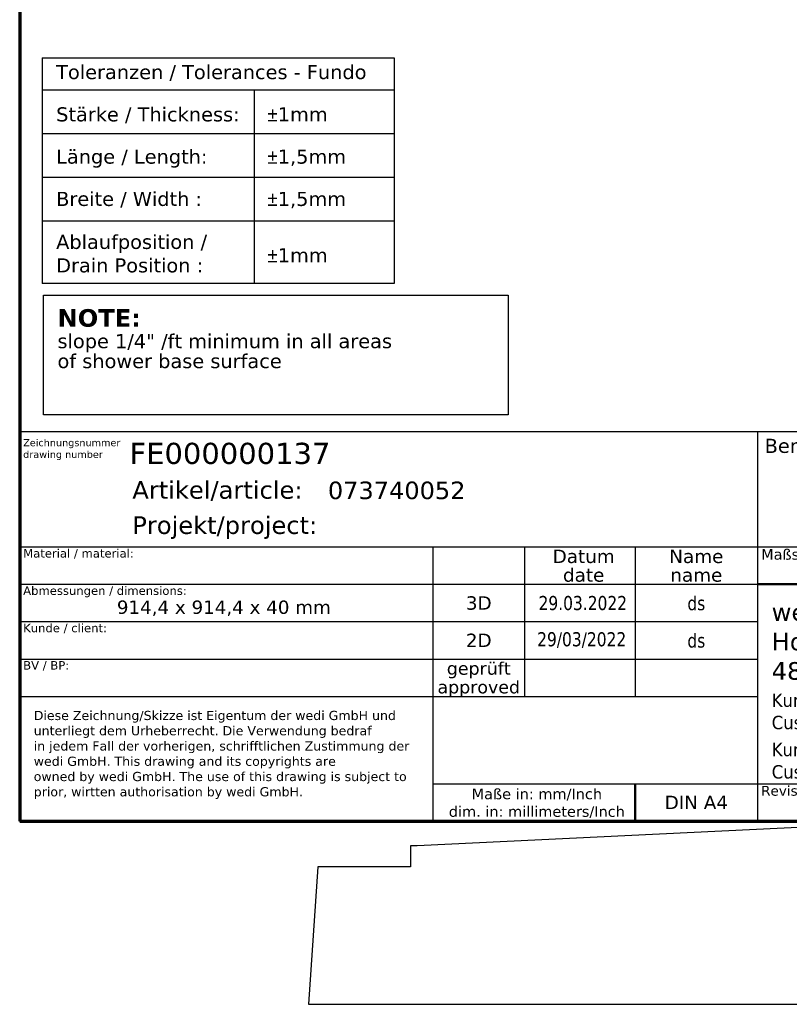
# Model space of a CAD drawing. Header units: millimetres. Extents: x -4572 to 4572, y -200 to 2910.
# Tile 2 of 14: x 200 to 1293, y -200 to 1197. Entities that reach past the tile are written whole.
import ezdxf
from ezdxf.enums import TextEntityAlignment as Align

# ---------------------------------------------------------------- set-up
doc = ezdxf.new("R2010")
doc.units = ezdxf.units.MM
doc.header["$LTSCALE"] = 10
doc.layers.get('0').update_dxf_attribs({"lineweight": 25})
for name, color, linetype, lineweight in [('AM_BOR', 7, 'Continuous', 25), ('Rahmen (ISO)', 7, 'Continuous', 70), ('Skizziergeometrie (ISO)', 7, 'Continuous', 25), ('Symbol (ISO)', 7, 'Continuous', 25), ('Titel (ISO)', 7, 'Continuous', 50)]:
    doc.layers.add(name, color=color, linetype=linetype, lineweight=lineweight)
doc.styles.add('Notiztext 3.5', font='verdana.ttf')
doc.styles.add('Pfeiltext', font='verdana.ttf')
doc.styles.get("Standard").update_dxf_attribs({"font": 'verdana.ttf'})
doc.styles.add('Textstil26', font='verdana.ttf')
doc.styles.add('Textstil27', font='verdana.ttf')
doc.styles.add('Textstil28', font='verdana.ttf')
doc.styles.add('Textstil29', font='verdana.ttf')
doc.styles.add('Textstil30', font='verdana.ttf')
doc.styles.add('Textstil32', font='verdana.ttf', dxfattribs={"width": 0.8})
doc.styles.add('Textstil69', font='verdana.ttf')
doc.styles.add('Textstil76', font='verdana.ttf')
doc.styles.add('Textstil77', font='verdana.ttf')

# ---------------------------------------------------------------- blocks, each defined once
blk = doc.blocks.new('Ränder wedi_Zeichnungsrahmen')
at = {"layer": 'Rahmen (ISO)'}
for p, q in [((20, 291), (20, 6)), ((20, 6), (204, 6))]:
    blk.add_line(p, q, dxfattribs=at)
blk = doc.blocks.new('Schriftfelder wedi Standard - Inch_Zoll ohne Toleranz')
at = {"layer": 'AM_BOR', "color": 7}
for p, q in [((-4.84, 54), (-188.84, 54)), ((-188.84, 54), (-188.84, -1.25)), ((-84.04, 54), (-84.04, -1.25)), ((-188.84, 37.65), (-4.84, 37.65)), ((-130.14, 37.65), (-130.14, 18.45)), ((-117.14, 37.65), (-117.14, 16.45)), ((-101.44, 37.65), (-101.44, 16.45)), ((-188.84, 32.35), (-130.14, 32.35)), ((-188.84, 27.05), (-130.14, 27.05)), ((-188.84, 21.75), (-130.14, 21.75)), ((-130.14, 18.45), (-130.14, -1.25)), ((-188.84, 16.45), (-130.14, 16.45)), ((-130.14, 4.05), (-4.84, 4.05)), ((-188.84, -1.25), (-4.84, -1.25))]:
    blk.add_line(p, q, dxfattribs=at)
at = {"layer": 'AM_BOR'}
for p, q in [((-130.14, 32.35), (-84.04, 32.35)), ((-130.14, 27.05), (-84.04, 27.05)), ((-130.14, 21.75), (-84.04, 21.75)), ((-130.14, 16.45), (-84.04, 16.45))]:
    blk.add_line(p, q, dxfattribs=at)
at = {"layer": 'Titel (ISO)'}
for p, q in [((-84.04, 32.35), (-4.84, 32.35)), ((-101.44, 4.05), (-101.44, -1.25))]:
    blk.add_line(p, q, dxfattribs=at)
at = {"layer": 'AM_BOR', "color": 7, "style": 'Textstil29'}
blk.add_text('Benennung / designation', height=2, dxfattribs=at).set_placement((-83.04, 51))
at = {"layer": 'AM_BOR', "color": 7}
for s, p in [('Artikel/article:', (-172.84, 44.5)), ('Projekt/project:', (-172.84, 39.5))]:
    blk.add_text(s, height=2.5, dxfattribs=at).set_placement(p)
for s, height, style, p in [('Datum', 1.9, 'Textstil27', (-108.74, 36.32)), ('Name', 1.9, 'Textstil27', (-92.74, 36.32)), ('date', 1.9, 'Textstil27', (-108.74, 33.67)), ('name', 1.9, 'Textstil27', (-92.74, 33.67)), ('3D', 1.9, 'Textstil27', (-123.64, 29.7)), ('2D', 1.9, 'Textstil27', (-123.64, 24.4)), ('geprüft', 1.8, 'Textstil28', (-123.64, 20.42)), ('approved', 1.8, 'Textstil28', (-123.64, 17.77)), ('DIN A4', 1.9, 'Textstil27', (-92.74, 1.4))]:
    blk.add_text(s, height=height, dxfattribs=dict(at, style=style)).set_placement(p, align=Align.MIDDLE_CENTER)
at = {"layer": 'AM_BOR', "color": 7, "insert": (-115.39, 1.26), "char_height": 1.5, "width": 25.8686, "attachment_point": 5}
blk.add_mtext('\\fVerdana|b0|i0;\\H1.5000;Maße in: mm/Inch\\P\\fVerdana|b0|i0;\\H1.5000;dim. in: millimeters/Inch', dxfattribs=at)
at = {"layer": 'AM_BOR', "color": 7}
for tag, p, height, style in [('Zeichnungsnummer_001', (-173.24, 49.43), 3, 'Textstil30'), ('Artikelnummer_001', (-145.06, 44.44), 2.49, 'Textstil69')]:
    blk.add_attdef(tag, p, '', height=height, dxfattribs=dict(at, style=style))
blk.add_attdef('TITEL_001', (-72.47, 45.9), '', height=2.5, dxfattribs=at)
at = {"layer": 'AM_BOR', "color": 7, "style": 'Textstil69'}
blk.add_attdef('PROJEKT', text='', height=2.49, dxfattribs=at).set_placement((-144.84, 41.98), align=Align.TOP_LEFT)
at = {"layer": 'AM_BOR', "color": 7, "style": 'Textstil32', "width": 0.8}
for tag, p in [('ERSTELLUNGSDATUM_001', (-115.15, 28.7)), ('KONSTRUKTEUR_001', (-94.01, 28.67)), ('ERSTELLUNGSDATUM_001', (-115.35, 23.55)), ('KONSTRUKTEUR_001', (-94.01, 23.37))]:
    blk.add_attdef(tag, p, '', height=2, dxfattribs=at)
for tag, p in [('KONTROLLDATUM', (-108.74, 19.1)), ('KONTROLLIERT_VON', (-92.74, 19.1))]:
    blk.add_attdef(tag, text='', height=2, dxfattribs=at).set_placement(p, align=Align.MIDDLE_CENTER)
at = {"layer": 'Titel (ISO)', "color": 179, "true_color": 0x262659, "insert": (-188.34, 52.95), "char_height": 1, "attachment_point": 1, "line_spacing_factor": 0.999579, "style": 'Pfeiltext'}
blk.add_mtext('\\fVerdana|b0|i0;\\H1.0000;Zeichnungsnummer\\Pdrawing number', dxfattribs=at)
at = {"layer": 'Titel (ISO)', "style": 'Notiztext 3.5'}
for s, insert, char_height, attachment_point in [('\\fVerdana|b0|i0;\\H1.2000;Material / material:', (-188.34, 37.35), 1.2, 1), ('\\fVerdana|b0|i0;\\H1.5000;Maßstab/scale:', (-83.54, 37.35), 1.5, 1), ('\\fVerdana|b0|i0;\\H1.2000;Abmessungen / dimensions:', (-188.34, 32.05), 1.2, 1), ('\\fVerdana|b0|i0;\\H1.8900;914,4 x 914,4 x 40 mm', (-159.84, 30.05), 1.89, 2), ('\\fVerdana|b0|i0;\\H1.2000;Kunde / client:', (-188.34, 26.75), 1.2, 1), ('\\fVerdana|b0|i0;\\H1.2000;BV / BP:', (-188.34, 21.45), 1.2, 1), ('\\fVerdana|b0|i0;\\H1.4000;Revision:', (-83.54, 3.75), 1.4, 1)]:
    blk.add_mtext(s, dxfattribs=dict(at, insert=insert, char_height=char_height, attachment_point=attachment_point))
at = {"layer": 'Titel (ISO)', "color": 179, "true_color": 0x262659, "line_spacing_factor": 0.999579, "style": 'Pfeiltext'}
for s, insert, char_height, width, attachment_point in [('\\fVerdana|b0|i0;\\H2.5000;wedi GmbH\\P\\fVerdana|b0|i0;\\H2.5000;Hollefeldstrasse 42\\P\\fVerdana|b0|i0;\\H2.5000;48282 Emsdetten', (-82.04, 24.2), 2.5, 33.3063, 4), ('\\fVerdana|b0|i0;\\W0.90;\\H1.9000;Kundendienst Handel & Industrie\\P\\fVerdana|b0|i0;\\W0.90;\\H1.9000;Customer Service Trade & Industy', (-82.04, 14.05), 1.9, 97.2876, 4), ('\\fVerdana|b0|i0;\\H1.3000;Diese Zeichnung/Skizze ist Eigentum der wedi GmbH und unterliegt dem Urheberrecht. Die Verwendung bedraf \\P\\fVerdana|b0|i0;\\H1.3000;in jedem Fall der vorherigen, schrifftlichen Zustimmung der wedi GmbH. This drawing and its copyrights are \\P\\fVerdana|b0|i0;\\H1.3000;owned by wedi GmbH. The use of this drawing is subject to prior, wirtten authorisation by wedi GmbH.', (-186.84, 14.39), 1.3, 54.3294, 1), ('\\fVerdana|b0|i0;\\W0.90;\\H1.9000;Kundendienst Spa & Wellness\\P\\fVerdana|b0|i0;\\W0.90;\\H1.9000;Customer Service Spa & Wellness', (-82.04, 7.05), 1.9, 97.2876, 4)]:
    blk.add_mtext(s, dxfattribs=dict(at, insert=insert, char_height=char_height, width=width, attachment_point=attachment_point))
at = {"layer": 'Titel (ISO)', "color": 7, "style": 'Pfeiltext'}
blk.add_attdef('BESCHREIBUNG_001', (-70.66, 40.38), '', height=2, dxfattribs=at)
at = {"layer": 'Titel (ISO)'}
for tag, p, height, style in [('Anfänglicher_Ansichtsmaßstab_001', (-64.5, 33.8), 2.5, 'Textstil26'), ('REVISIONSNUMMER_001', (-74.88, -0.54), 1.79, 'Textstil77'), ('STATUS_001', (-52.63, -0.63), 1.79, 'Textstil77')]:
    blk.add_attdef(tag, p, '', height=height, dxfattribs=dict(at, style=style))
at = {"layer": 'Titel (ISO)', "style": 'Textstil26'}
blk.add_attdef('<MASSE3;>', text='', height=2.5, dxfattribs=at).set_placement((-26.84, 36.35), align=Align.TOP_LEFT)
at = {"layer": 'Titel (ISO)', "style": 'Textstil76'}
for tag, p in [('MATERIAL', (-159.84, 35.35)), ('FIRMA', (-159.84, 24.75)), ('Bauvorhaben', (-159.84, 19.45))]:
    blk.add_attdef(tag, text='', height=1.89, dxfattribs=at).set_placement(p, align=Align.TOP_CENTER)
blk = doc.blocks.new('Gefälle_Hinweis_USA')
at = {"layer": 'Skizziergeometrie (ISO)'}
for p, q in [((-33, 8.5), (33, 8.5)), ((-33, -8.5), (-33, 8.5)), ((33, 8.5), (33, -8.5)), ((33, -8.5), (-33, -8.5))]:
    blk.add_line(p, q, dxfattribs=at)
at = {"layer": 'Symbol (ISO)', "color": 179, "true_color": 0x262659, "insert": (-31, 6.5), "char_height": 2, "attachment_point": 1, "line_spacing_factor": 0.849368, "style": 'Pfeiltext'}
blk.add_mtext('{\\fVerdana|b1|i0|c0|p34;\\H1.25x;NOTE:\\P\\fVerdana|b0|i0|c0|p34;\\H0.8x;slope 1/4" /ft minimum in all areas\\H1.31978x; \\H0.7577x;\\Pof shower base surface\\H1.16945x; \\H0.8551x;\\P \\H1.13765x; }', dxfattribs=at)
blk = doc.blocks.new('Kundentoleranzen Fundo')
at = {"layer": 'Skizziergeometrie (ISO)'}
for p, q in [((-25, 16), (25, 16)), ((-25, 16), (-25, -16)), ((25, 16), (25, -16)), ((-25, 11.5), (25, 11.5)), ((5.1, 11.5), (5.1, -16)), ((-25, 5.3), (25, 5.3)), ((-25, -0.9), (25, -0.9)), ((-25, -7.1), (25, -7.1)), ((25, -16), (-25, -16))]:
    blk.add_line(p, q, dxfattribs=at)
at = {"layer": 'Symbol (ISO)', "color": 7, "char_height": 2, "attachment_point": 1, "style": 'Pfeiltext'}
for s, insert in [('\\fVerdana|b0|i0;Toleranzen / Tolerances - Fundo', (-23, 15)), ('\\fVerdana|b0|i0;Stärke / Thickness:', (-23, 9)), ('\\fAIGDT|b0|i0;\\H2.0000;`\\fVerdana|b0|i0;\\H2.0000;1mm', (7, 9)), ('\\fVerdana|b0|i0;Länge / Length:', (-23, 3)), ('\\fAIGDT|b0|i0;\\H2.0000;`\\fVerdana|b0|i0;\\H2.0000;1,5mm', (7, 3)), ('\\fAIGDT|b0|i0;\\H2.0000;`\\fVerdana|b0|i0;\\H2.0000;1,5mm', (7, -3)), ('\\fVerdana|b0|i0;Breite / Width :', (-23, -3)), ('\\fAIGDT|b0|i0;\\H2.0000;`\\fVerdana|b0|i0;\\H2.0000;1mm', (7, -11))]:
    blk.add_mtext(s, dxfattribs=dict(at, insert=insert))
at = {"layer": 'Symbol (ISO)', "color": 7, "insert": (-23, -9.1), "char_height": 2, "attachment_point": 1, "line_spacing_factor": 0.999579, "style": 'Pfeiltext'}
blk.add_mtext('\\fVerdana|b0|i0;Ablaufposition / \\P\\fVerdana|b0|i0;Drain Position :', dxfattribs=at)

msp = doc.modelspace()

# ---------------------------------------------------------------- linework, layer by layer
for p, q in [((4444.7, 200), (764.7, 25)), ((755, 25), (755, -5)), ((764.7, 25), (755, 25)), ((623.64, -5), (610, -200)), ((755, -5), (623.64, -5)), ((610, -200), (4572, -200))]:
    msp.add_line(p, q)

# ---------------------------------------------------------------- block references
at = {"xscale": 10, "yscale": 10, "zscale": 10}
for name, p in [('Ränder wedi_Zeichnungsrahmen', (0, 0)), ('Kundentoleranzen Fundo', (481.8, 983.03)), ('Gefälle_Hinweis_USA', (563.71, 721.58))]:
    msp.add_blockref(name, p, dxfattribs=at)
ref = msp.add_blockref('Schriftfelder wedi Standard - Inch_Zoll ohne Toleranz', (2088.35, 72.54), dxfattribs=dict(xscale=10, yscale=10, zscale=10))
ref.add_attrib('KONSTRUKTEUR_001', 'ds', (1148.28, 306.26), dxfattribs={"layer": 'AM_BOR', "color": 7, "height": 20, "style": 'Textstil32', "width": 0.8})
ref.add_attrib('ERSTELLUNGSDATUM_001', '29.03.2022', (936.88, 359.5), dxfattribs={"layer": 'AM_BOR', "color": 7, "height": 20, "style": 'Textstil32', "width": 0.8})
ref.add_attrib('KONSTRUKTEUR_001', 'ds', (1148.28, 359.26), dxfattribs={"layer": 'AM_BOR', "color": 7, "height": 20, "style": 'Textstil32', "width": 0.8})
ref.add_attrib('ERSTELLUNGSDATUM_001', '29/03/2022', (934.89, 308.09), dxfattribs={"layer": 'AM_BOR', "color": 7, "height": 20, "style": 'Textstil32', "width": 0.8})
ref.add_attrib('Zeichnungsnummer_001', 'FE000000137', (355.97, 566.88), dxfattribs={"layer": 'AM_BOR', "color": 7, "height": 30, "style": 'Textstil30'})
ref.add_attrib('Artikelnummer_001', '073740052', (637.71, 516.98), dxfattribs={"layer": 'AM_BOR', "color": 7, "height": 24.873, "style": 'Textstil69'})

doc.saveas('drawing.dxf')
